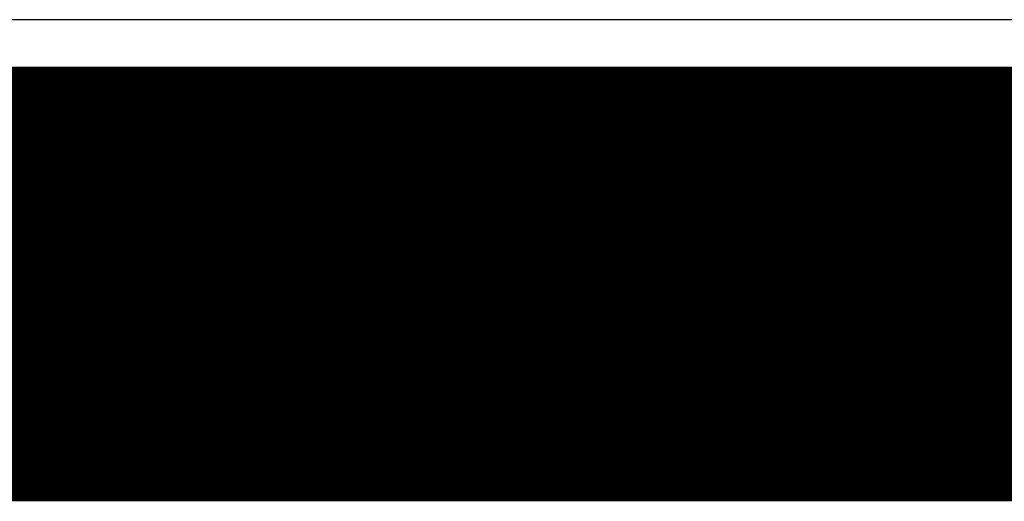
# Model space of a CAD drawing. Header units: millimetres. Extents: x -0.08 to 3.17, y -0.08 to 4.88.
# Tile 20 of 164: x 1.06 to 1.25, y -0.08 to 0.01. Entities that reach past the tile are written whole.
import ezdxf

# ---------------------------------------------------------------- set-up
doc = ezdxf.new("R2010")
doc.units = ezdxf.units.MM
doc.header["$MEASUREMENT"] = 0
for name, color, linetype in [('BottomLayer', 5, 'Continuous'), ('Mechanical3', 76, 'Continuous'), ('Mechanical4', 56, 'Continuous'), ('MidLayer1', 16, 'Continuous'), ('MidLayer2', 76, 'Continuous'), ('TopLayer', 1, 'Continuous')]:
    doc.layers.add(name, color=color, linetype=linetype)

msp = doc.modelspace()

# ---------------------------------------------------------------- linework, layer by layer
at = {"layer": 'BottomLayer'}
msp.add_line((1.52438, 0.01405), (0.09843, 0.01405), dxfattribs=at)
at = {"layer": 'Mechanical3', "const_width": 0.07874}
msp.add_lwpolyline([(0.099, -0.03937), (1.53543, -0.03937)], dxfattribs=at)
at = {"layer": 'Mechanical4', "const_width": 0.01}
msp.add_lwpolyline([(0.09843, 0), (2.97244, 0)], dxfattribs=at)
at = {"layer": 'MidLayer1'}
msp.add_line((1.52438, 0.01405), (0.09843, 0.01405), dxfattribs=at)
at = {"layer": 'MidLayer2'}
msp.add_line((1.5357, 0.01405), (0.09843, 0.01405), dxfattribs=at)
at = {"layer": 'TopLayer'}
msp.add_line((1.52438, 0.01405), (0.09843, 0.01405), dxfattribs=at)

doc.saveas('drawing.dxf')
